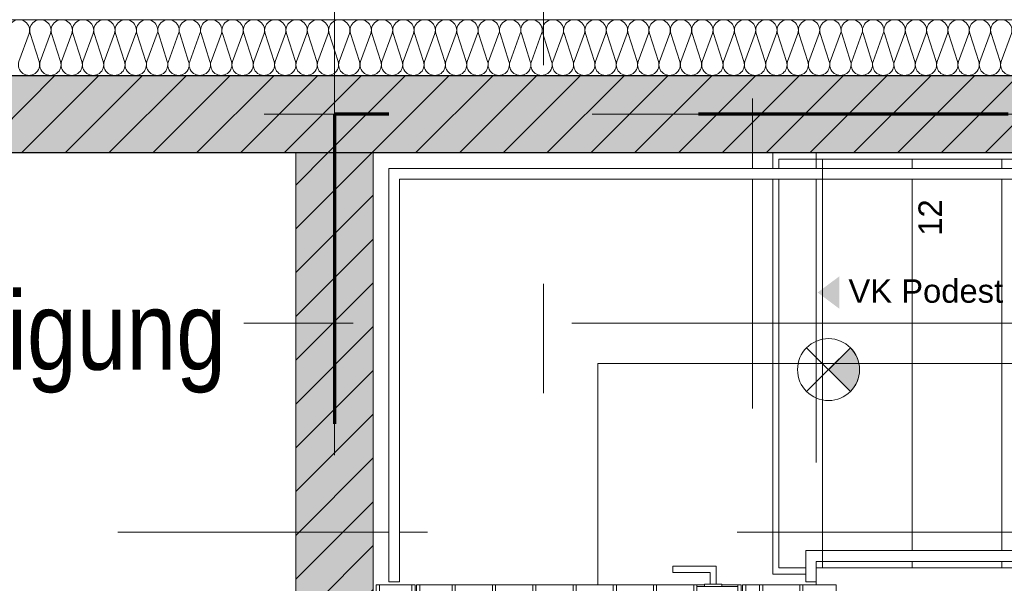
# Model space of a CAD drawing. Header units: metres. Extents: x -49 to 152, y -127 to 99.
# Tile 65 of 177: x -23.97 to -20.79, y -1.51 to 0.31. Entities that reach past the tile are written whole.
import ezdxf

# ---------------------------------------------------------------- set-up
doc = ezdxf.new("R2010")
doc.units = ezdxf.units.M
doc.header["$PDMODE"] = 1
doc.header["$PDSIZE"] = -2
for name, pattern in [('Achsen 01', [5.291531, 3.175, -1.058062, 0.352704, -0.705764]), ('gestrichelt - 01', [2, 1, -1]), ('Raster 01', [2, 1, -1])]:
    doc.linetypes.add(name, pattern=pattern)
doc.layers.get('0').update_dxf_attribs({"lineweight": 25})
for name, color, linetype, lineweight, true_color in [('013_Beton und Stahlbetonarbeiten-000 Sichtbeton-331 tragende Au', 5, 'Continuous', 5, 0x0000ff), ('013_Beton und Stahlbetonarbeiten-000 Sichtbeton-341 tragende In', 5, 'Continuous', 5, 0x0000ff), ('013_Beton und Stahlbetonarbeiten-350 Stahlbeton Treppe Ansicht', 7, 'Continuous', 9, 0xa6a6a6), ('014_Fassadenarbeiten-330 mineralische Dämmung', 7, 'Continuous', 9, 0x666666), ('AV1-Achsen', 1, 'Achsen 01', 18, 0xff0000), ('AV1-Raster', 7, 'Raster 01', 9, 0xa6a6a6)]:
    doc.layers.add(name, color=color, linetype=linetype, lineweight=lineweight, true_color=true_color)
for name, color, linetype, lineweight in [('013_Beton und Stahlbetonarbeiten-330 Außenwände', 7, 'Continuous', 25), ('013_Beton und Stahlbetonarbeiten-340 Innenwände', 7, 'Continuous', 18), ('031_Metallbauarbeiten-340 Treppen Geländer', 7, 'Continuous', 9), ('_1.35m (3D)', 7, 'Continuous', 9), ('_GRU (2D)', 7, 'Continuous', 9), ('_Legende (2D)', 7, 'Continuous', 9), ('_OG 3 (2D)', 7, 'Continuous', 9), ('_OG 3 - DS (2D)', 7, 'Continuous', 9), ('AV1-Brandschutzkonzept-Brandschutzkonzept', 7, 'Continuous', 5), ('AV1-Schnitt Achsen', 7, 'Achsen 01', 18), ('Bemaßung-Bemaßung', 7, 'Continuous', 9), ('Keine', 7, 'Continuous', 9)]:
    doc.layers.add(name, color=color, linetype=linetype, lineweight=lineweight)
doc.layers.get('0').freeze()
doc.styles.add('Arial', font='arial.ttf')
doc.styles.add('Arial Narrow', font='ARIALN.TTF')
doc.dimstyles.new('COE 50', dxfattribs={"dimtxt": 100.872396, "dimasz": 0.001414, "dimexe": 0.001, "dimexo": 0.01, "dimgap": 0.001, "dimtad": 1, "dimdec": 3, "dimtxsty": 'Arial', "dimblk": 'VW_SLASH-3', "dimblk1": 'VW_SLASH-3', "dimblk2": 'VW_SLASH-3', "dimcen": 0, "dimadec": 3, "dimazin": 0, "dimtfac": 0.8, "dimtdec": 3, "dimtix": 1, "dimtmove": 0, "dimatfit": 0, "dimldrblk": 'VW_SLASH-2', "dimfxl": 0.002, "dimfxlon": 1, "dimfrac": 2, "dimtolj": 1, "dimarcsym": 0})
pattern_1 = [(45, (0, 0), (0.07071068, -0.07071068), [0.025, -0.025])]
pattern_2 = [(-135, (0.03106, -0.03313), (0.07071068, -0.07071068), [])]

# ---------------------------------------------------------------- blocks, each defined once
blk = doc.blocks.new('Group-4')
at = {"layer": 'AV1-Raster'}
for p, q in [((-22.95, -22.95), (-22.95, 1.35)), ((-21.6, -22.95), (-21.6, 1.35)), ((1.35, -1.35), (-40.5, -1.35))]:
    blk.add_line(p, q, dxfattribs=at)
blk = doc.blocks.new('1.35m (3D)')
at = {"layer": 'AV1-Raster', "color": 7}
blk.add_blockref('Group-4', (0, 0), dxfattribs=at)
blk = doc.blocks.new('Group-5')
at = {"color": 255, "linetype": 'Continuous', "lineweight": 9, "transparency": 33554687}
blk.add_wipeout([(0.2575, 1.0674), (0.2282, 0.9967), (0.1575, 0.9674), (0.0868, 0.9967), (0.0575, 1.0674), (0.0868, 1.1381), (0.1575, 1.1674), (0.2282, 1.1381)], dxfattribs=at).dxf.layer = 'AV1-Brandschutzkonzept-Brandschutzkonzept'
at = {"layer": 'AV1-Brandschutzkonzept-Brandschutzkonzept', "linetype": 'Continuous', "lineweight": 0, "transparency": 33554687}
h = blk.add_hatch(color=92, dxfattribs=at)
edge = h.paths.add_edge_path()
edge.add_line((0.1575, 1.0674), (0.2282, 0.9967))
edge.add_arc((0.1575, 1.0674), 0.1, 315, 405)
edge.add_line((0.2282, 1.1381), (0.1575, 1.0674))
at = {"layer": 'AV1-Brandschutzkonzept-Brandschutzkonzept', "color": 92, "linetype": 'Continuous', "lineweight": 9, "transparency": 33554687}
for p, q in [((0.0868, 0.9967), (0.2282, 1.1381)), ((0.2282, 0.9967), (0.0868, 1.1381))]:
    blk.add_line(p, q, dxfattribs=at)
at = {"layer": 'AV1-Brandschutzkonzept-Brandschutzkonzept', "color": 92, "linetype": 'Continuous', "lineweight": 9, "transparency": 33554687, "flags": 128}
blk.add_lwpolyline([(0.1575, 1.0674), (0.2282, 0.9967, 0.414214), (0.2282, 1.1381)], format="xyb", close=True, dxfattribs=at)
at = {"layer": 'AV1-Brandschutzkonzept-Brandschutzkonzept', "color": 92, "linetype": 'Continuous', "lineweight": 9, "transparency": 33554687}
blk.add_circle((0.1575, 1.0674), 0.1, dxfattribs=at)
blk = doc.blocks.new('Sicherheitsbeleuchtung')
at = {"layer": 'AV1-Brandschutzkonzept-Brandschutzkonzept', "color": 7, "transparency": 33554687}
blk.add_blockref('Group-5', (0, 0), dxfattribs=at)
blk = doc.blocks.new('OG 3 - DS (2D)')
at = {"layer": 'AV1-Brandschutzkonzept-Brandschutzkonzept', "color": 7}
blk.add_blockref('Sicherheitsbeleuchtung', (-21.5125, -1.8924), dxfattribs=at)
blk = doc.blocks.new('Group-74')
at = {"layer": '013_Beton und Stahlbetonarbeiten-350 Stahlbeton Treppe Ansicht', "linetype": 'Raster 01'}
blk.add_line((-21.395, -0.125), (-21.395, -2.975), dxfattribs=at)
at = {"layer": '013_Beton und Stahlbetonarbeiten-350 Stahlbeton Treppe Ansicht', "linetype": 'Continuous'}
for p, q in [((-17.755, -0.145), (-21.515, -0.145)), ((-21.085, -1.465), (-21.085, -0.145)), ((-20.795, -1.465), (-20.795, -0.145))]:
    blk.add_line(p, q, dxfattribs=at)
at = {"layer": '013_Beton und Stahlbetonarbeiten-350 Stahlbeton Treppe Ansicht', "color": 252, "linetype": 'Continuous', "true_color": 0x888888}
for p, q in [((-21.515, -0.145), (-21.515, -1.465)), ((-21.375, -0.145), (-21.375, -1.465)), ((-21.515, -1.465), (-17.755, -1.465))]:
    blk.add_line(p, q, dxfattribs=at)
at = {"layer": '013_Beton und Stahlbetonarbeiten-350 Stahlbeton Treppe Ansicht', "linetype": 'Continuous', "flags": 128}
blk.add_lwpolyline([(-21.535, -2.975), (-21.535, -1.615), (-21.395, -1.615), (-21.395, -1.485), (-21.535, -1.485), (-21.535, -0.125)], dxfattribs=at)
at = {"layer": '013_Beton und Stahlbetonarbeiten-350 Stahlbeton Treppe Ansicht', "color": 8, "linetype": 'Continuous', "lineweight": 18, "transparency": 33554687, "flags": 128}
blk.add_lwpolyline([(-18.185, -0.805), (-22.1, -0.805), (-22.1, -2.295), (-18.185, -2.295)], dxfattribs=at)
at = {"layer": '013_Beton und Stahlbetonarbeiten-350 Stahlbeton Treppe Ansicht', "color": 7, "lineweight": 13, "transparency": 33554687}
blk.add_solid([(-21.32, -0.6285), (-21.39, -0.576), (-21.32, -0.5235)], dxfattribs=at)
at = {"layer": '013_Beton und Stahlbetonarbeiten-350 Stahlbeton Treppe Ansicht', "insert": (-21.0647, -0.275, -3.29), "char_height": 0.07565, "attachment_point": 3, "rotation": 90, "line_spacing_factor": 0.971931, "style": 'Arial'}
blk.add_mtext('12', dxfattribs=at)
at = {"layer": '013_Beton und Stahlbetonarbeiten-350 Stahlbeton Treppe Ansicht', "color": 7, "transparency": 33554687, "insert": (-21.32, -0.5333), "char_height": 0.07565, "attachment_point": 1, "line_spacing_factor": 0.971931, "style": 'Arial'}
blk.add_mtext(' VK Podest', dxfattribs=at)
blk = doc.blocks.new('Group-75')
at = {"color": 255, "linetype": 'Continuous', "lineweight": 9, "transparency": 33554687}
blk.add_wipeout([(-21.375, -1.4444), (-18.185, -1.4444), (-18.185, -1.4094), (-21.375, -1.4094)], dxfattribs=at).dxf.layer = '031_Metallbauarbeiten-340 Treppen Geländer'
at = {"layer": '031_Metallbauarbeiten-340 Treppen Geländer', "color": 253, "linetype": 'Continuous', "lineweight": 9, "flags": 128}
blk.add_lwpolyline([(-21.375, -1.4444), (-18.185, -1.4444), (-18.185, -1.4094), (-21.375, -1.4094)], close=True, dxfattribs=at)
at = {"color": 255, "linetype": 'Continuous', "lineweight": 9, "transparency": 33554687}
blk.add_wipeout([(-21.375, -1.4094), (-21.4287, -1.4094), (-21.4287, -1.51), (-21.395, -1.51), (-21.395, -1.4444), (-21.375, -1.4444)], dxfattribs=at).dxf.layer = '031_Metallbauarbeiten-340 Treppen Geländer'
at = {"layer": '031_Metallbauarbeiten-340 Treppen Geländer', "color": 253, "linetype": 'Continuous', "lineweight": 9, "flags": 128}
blk.add_lwpolyline([(-21.375, -1.4094), (-21.4287, -1.4094), (-21.4287, -1.51), (-21.395, -1.51), (-21.395, -1.4444), (-21.375, -1.4444)], close=True, dxfattribs=at)
blk = doc.blocks.new('Group-76')
at = {"color": 255, "linetype": 'Continuous', "lineweight": 9}
blk.add_wipeout([(-22.775, -1.51), (-22.74, -1.51), (-22.74, -0.21), (-21.375, -0.21), (-21.375, -0.175), (-22.775, -0.175)], dxfattribs=at).dxf.layer = '031_Metallbauarbeiten-340 Treppen Geländer'
at = {"layer": '031_Metallbauarbeiten-340 Treppen Geländer', "color": 253, "linetype": 'Continuous', "lineweight": 9, "flags": 128}
blk.add_lwpolyline([(-22.775, -1.51), (-22.74, -1.51), (-22.74, -0.21), (-21.375, -0.21), (-21.375, -0.175), (-22.775, -0.175)], close=True, dxfattribs=at)
at = {"color": 255, "linetype": 'Continuous', "lineweight": 9}
blk.add_wipeout([(-21.375, -0.21), (-18.185, -0.21), (-18.185, -0.175), (-21.375, -0.175)], dxfattribs=at).dxf.layer = '031_Metallbauarbeiten-340 Treppen Geländer'
at = {"layer": '031_Metallbauarbeiten-340 Treppen Geländer', "color": 253, "linetype": 'Continuous', "lineweight": 9, "flags": 128}
blk.add_lwpolyline([(-21.375, -0.21), (-18.185, -0.21), (-18.185, -0.175), (-21.375, -0.175)], close=True, dxfattribs=at)
blk = doc.blocks.new('Group-337')
at = {"layer": '014_Fassadenarbeiten-330 mineralische Dämmung', "transparency": 33554687, "flags": 128}
blk.add_lwpolyline([(0.17, 20.7321, -1.372995), (0.17, 20.7977), (0.26, 20.7644, 1.372583), (0.26, 20.83), (0.17, 20.801, -1.372995), (0.17, 20.8666), (0.26, 20.8333, 1.372583), (0.26, 20.8989), (0.17, 20.87, -1.372995), (0.17, 20.9356), (0.26, 20.9023, 1.372583), (0.26, 20.9679), (0.17, 20.9389, -1.372995), (0.17, 21.0045), (0.26, 20.9712, 1.372583), (0.26, 21.0368), (0.17, 21.0079, -1.372995), (0.17, 21.0734), (0.26, 21.0402, 1.372583), (0.26, 21.1057), (0.17, 21.0768, -1.372995), (0.17, 21.1424), (0.26, 21.1091, 1.372583), (0.26, 21.1747), (0.17, 21.1458, -1.372995), (0.17, 21.2113), (0.26, 21.1781, 1.372583), (0.26, 21.2436), (0.17, 21.2147, -1.372995), (0.17, 21.2803), (0.26, 21.247, 1.372583), (0.26, 21.3126), (0.17, 21.2837, -1.372995), (0.17, 21.3492), (0.26, 21.316, 1.372583), (0.26, 21.3815), (0.17, 21.3526, -1.372995), (0.17, 21.4182), (0.26, 21.3849, 1.372583), (0.26, 21.4505), (0.17, 21.4215, -1.372995), (0.17, 21.4871), (0.26, 21.4538, 1.372583), (0.26, 21.5194), (0.17, 21.4905, -1.372995), (0.17, 21.5561), (0.26, 21.5228, 1.372583), (0.26, 21.5884), (0.17, 21.5594, -1.372995), (0.17, 21.625), (0.26, 21.5917, 1.372583), (0.26, 21.6573), (0.17, 21.6284, -1.372995), (0.17, 21.694), (0.26, 21.6607, 1.372583), (0.26, 21.7263), (0.17, 21.6973, -1.372995), (0.17, 21.7629), (0.26, 21.7296, 1.372583), (0.26, 21.7952), (0.17, 21.7663, -1.372995), (0.17, 21.8318), (0.26, 21.7986, 1.372583), (0.26, 21.8641), (0.17, 21.8352, -1.372995), (0.17, 21.9008), (0.26, 21.8675, 1.372583), (0.26, 21.9331), (0.17, 21.9042, -1.372995), (0.17, 21.9697), (0.26, 21.9365, 1.372583), (0.26, 22.002), (0.17, 21.9731, -1.372995), (0.17, 22.0387), (0.26, 22.0054, 1.372583), (0.26, 22.071), (0.17, 22.0421, -1.372995), (0.17, 22.1076), (0.26, 22.0744, 1.372583), (0.26, 22.1399), (0.17, 22.111, -1.372995), (0.17, 22.1766), (0.26, 22.1433, 1.372583), (0.26, 22.2089), (0.17, 22.1799, -1.372995), (0.17, 22.2455), (0.26, 22.2122, 1.372583), (0.26, 22.2778), (0.17, 22.2489, -1.372995), (0.17, 22.3145), (0.26, 22.2812, 1.372583), (0.26, 22.3468), (0.17, 22.3178, -1.372995), (0.17, 22.3834), (0.26, 22.3501, 1.372583), (0.26, 22.4157), (0.17, 22.3868, -1.372995), (0.17, 22.4523), (0.26, 22.4191, 1.372583), (0.26, 22.4846), (0.17, 22.4557, -1.372995), (0.17, 22.5213), (0.26, 22.488, 1.372583), (0.26, 22.5536), (0.17, 22.5247, -1.372995), (0.17, 22.5902), (0.26, 22.557, 1.372583), (0.26, 22.6225), (0.17, 22.5936, -1.372995), (0.17, 22.6592), (0.26, 22.6259, 1.372583), (0.26, 22.6915), (0.17, 22.6626, -1.372995), (0.17, 22.7281), (0.26, 22.6949, 1.372583), (0.26, 22.7604), (0.17, 22.7315, -1.372995), (0.17, 22.7971), (0.26, 22.7638, 1.372583), (0.26, 22.8294), (0.17, 22.8004, -1.372995), (0.17, 22.866), (0.26, 22.8327, 1.372583), (0.26, 22.8983), (0.17, 22.8694, -1.372995), (0.17, 22.935), (0.26, 22.9017, 1.372583), (0.26, 22.9673), (0.17, 22.9383, -1.372995), (0.17, 23.0039), (0.26, 22.9706, 1.372583), (0.26, 23.0362), (0.17, 23.0073, -1.372995), (0.17, 23.0728), (0.26, 23.0396, 1.372583), (0.26, 23.1051), (0.17, 23.0762, -1.372995), (0.17, 23.1418), (0.26, 23.1085, 1.372583), (0.26, 23.1741), (0.17, 23.1452, -1.372995), (0.17, 23.2107), (0.26, 23.1775, 1.372583), (0.26, 23.243), (0.17, 23.2141, -1.372995), (0.17, 23.2797), (0.26, 23.2464, 1.372583), (0.26, 23.312), (0.17, 23.2831, -1.372995), (0.17, 23.3486), (0.26, 23.3154, 1.372583), (0.26, 23.3809), (0.17, 23.352, -1.372995), (0.17, 23.4176), (0.26, 23.3843, 1.372583), (0.26, 23.4499), (0.17, 23.4209, -1.372995), (0.17, 23.4865), (0.26, 23.4532, 1.372583), (0.26, 23.5188), (0.17, 23.4899, -1.372995), (0.17, 23.5555), (0.26, 23.5222, 1.372583), (0.26, 23.5878), (0.17, 23.5588, -1.372995), (0.17, 23.6244), (0.26, 23.5911, 1.372583), (0.26, 23.6567), (0.17, 23.6278, -1.372995), (0.17, 23.6934), (0.26, 23.6601, 1.372583), (0.26, 23.7257), (0.17, 23.6967, -1.372995), (0.17, 23.7623), (0.26, 23.729, 1.372583), (0.26, 23.7946), (0.17, 23.7657, -1.372995), (0.17, 23.8312), (0.26, 23.798, 1.372583), (0.26, 23.8635), (0.17, 23.8346, -1.372995), (0.17, 23.9002), (0.26, 23.8669, 1.372583), (0.26, 23.9325), (0.17, 23.9036, -1.372995), (0.17, 23.9691), (0.26, 23.9359, 1.372583), (0.26, 24.0014)], format="xyb", dxfattribs=at)
blk = doc.blocks.new('Group-338')
at = {"layer": '014_Fassadenarbeiten-330 mineralische Dämmung', "transparency": 33554687}
blk.add_blockref('Group-337', (0, 0), dxfattribs=at)
blk = doc.blocks.new('Parametric Object-54')
at = {"layer": '014_Fassadenarbeiten-330 mineralische Dämmung', "color": 7, "transparency": 33554687}
blk.add_blockref('Group-338', (0, 0), dxfattribs=at)
at = {"layer": '014_Fassadenarbeiten-330 mineralische Dämmung', "color": 0, "flags": 1}
for tag in ['IFC_UUID', 'instanceID', 'prm0_name', 'prm0_type', 'prm0_value', 'prm1_name', 'prm1_type', 'prm1_value', 'prm2_name', 'prm2_type', 'prm2_value', 'prm3_name', 'prm3_type', 'prm3_value', 'prm4_name', 'prm4_type', 'prm4_value', 'prm5_name', 'prm5_type', 'prm5_value', 'prm6_name', 'prm6_type', 'prm6_value']:
    blk.add_attdef(tag, (-39.455, 0.1154), '', height=0.00018, dxfattribs=at)
blk = doc.blocks.new('VW_SLASH-3')
at = {"color": 0, "linetype": 'ByBlock', "lineweight": -2, "transparency": 16777216}
blk.add_line((0, 0), (-1, 0), dxfattribs=at)
at = {"color": 0, "linetype": 'Continuous', "lineweight": 15, "transparency": 16777216, "flags": 128}
blk.add_lwpolyline([(0.5, 0.5), (-0.5, -0.5)], dxfattribs=at)
blk = doc.blocks.new('*D604')
at = {"layer": 'Bemaßung-Bemaßung', "color": 0, "lineweight": -2}
for p, q in [((-28.35, 3.575), (-28.35, 3.725)), ((-22.95, 3.575), (-22.95, 3.725)), ((-23.0207, 3.675), (-28.2793, 3.675))]:
    blk.add_line(p, q, dxfattribs=at)
at = {"layer": 'Defpoints', "color": 0}
for p in [(-28.35, 3.675), (-28.35, 0), (-22.95, 0)]:
    blk.add_point(p, dxfattribs=at)
at = {"layer": 'Bemaßung-Bemaßung', "color": 0, "lineweight": -2, "xscale": 0.070693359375, "yscale": 0.070693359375, "zscale": 0.070693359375, "rotation": 180}
blk.add_blockref('VW_SLASH-3', (-28.35, 3.675), dxfattribs=at)
at = {"layer": 'Bemaßung-Bemaßung', "color": 0, "lineweight": -2, "xscale": 0.070693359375, "yscale": 0.070693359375, "zscale": 0.070693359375}
blk.add_blockref('VW_SLASH-3', (-22.95, 3.675), dxfattribs=at)
at = {"layer": 'Bemaßung-Bemaßung', "color": 0, "insert": (-25.65, 3.7856), "char_height": 0.10087, "attachment_point": 5, "style": 'Arial'}
blk.add_mtext('\\A1;5,40', dxfattribs=at)
blk = doc.blocks.new('VW_SLASH-2')
at = {"color": 0, "linetype": 'ByBlock', "lineweight": -2, "transparency": 16777216}
blk.add_line((0, 0), (-1, 0), dxfattribs=at)
at = {"color": 0, "linetype": 'Continuous', "lineweight": 15, "transparency": 16777216, "flags": 128}
blk.add_lwpolyline([(0.5, 0.5), (-0.5, -0.5)], dxfattribs=at)
blk = doc.blocks.new('*D605')
at = {"layer": 'Bemaßung-Bemaßung', "color": 0, "lineweight": -2}
for p, q in [((-22.95, 3.575), (-22.95, 3.725)), ((-16.2, 3.575), (-16.2, 3.725)), ((-16.2707, 3.675), (-22.8793, 3.675))]:
    blk.add_line(p, q, dxfattribs=at)
at = {"layer": 'Defpoints', "color": 0}
for p in [(-22.95, 3.675), (-22.95, 0), (-16.2, 0)]:
    blk.add_point(p, dxfattribs=at)
at = {"layer": 'Bemaßung-Bemaßung', "color": 0, "lineweight": -2, "xscale": 0.070693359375, "yscale": 0.070693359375, "zscale": 0.070693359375, "rotation": 180}
blk.add_blockref('VW_SLASH-3', (-22.95, 3.675), dxfattribs=at)
at = {"layer": 'Bemaßung-Bemaßung', "color": 0, "lineweight": -2, "xscale": 0.070693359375, "yscale": 0.070693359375, "zscale": 0.070693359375}
blk.add_blockref('VW_SLASH-3', (-16.2, 3.675), dxfattribs=at)
at = {"layer": 'Bemaßung-Bemaßung', "color": 0, "insert": (-19.575, 3.7856), "char_height": 0.10087, "attachment_point": 5, "style": 'Arial'}
blk.add_mtext('\\A1;6,75', dxfattribs=at)
blk = doc.blocks.new('*D769')
at = {"layer": 'Bemaßung-Bemaßung', "color": 0, "linetype": 'Continuous', "lineweight": -2}
for p, q in [((-26.25, 1.575), (-26.25, 1.725)), ((-23.075, 1.575), (-23.075, 1.725)), ((-23.1457, 1.675), (-26.1793, 1.675))]:
    blk.add_line(p, q, dxfattribs=at)
at = {"layer": 'Defpoints', "color": 0}
for p in [(-26.25, 1.675), (-26.25, -0.125), (-23.075, -0.125)]:
    blk.add_point(p, dxfattribs=at)
at = {"layer": 'Bemaßung-Bemaßung', "color": 0, "lineweight": -2, "xscale": 0.070693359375, "yscale": 0.070693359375, "zscale": 0.070693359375, "rotation": 180}
blk.add_blockref('VW_SLASH-3', (-26.25, 1.675), dxfattribs=at)
at = {"layer": 'Bemaßung-Bemaßung', "color": 0, "lineweight": -2, "xscale": 0.070693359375, "yscale": 0.070693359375, "zscale": 0.070693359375}
blk.add_blockref('VW_SLASH-3', (-23.075, 1.675), dxfattribs=at)
at = {"layer": 'Bemaßung-Bemaßung', "color": 0, "insert": (-24.6625, 1.8024), "char_height": 0.100872, "attachment_point": 5, "style": 'Arial'}
blk.add_mtext('\\A1;3,17\\S5^ ;', dxfattribs=at)
blk = doc.blocks.new('*D770')
at = {"layer": 'Bemaßung-Bemaßung', "color": 0, "linetype": 'Continuous', "lineweight": -2}
for p, q in [((-23.075, 1.575), (-23.075, 1.725)), ((-22.825, 1.575), (-22.825, 1.725)), ((-22.8957, 1.675), (-23.0043, 1.675))]:
    blk.add_line(p, q, dxfattribs=at)
at = {"layer": 'Defpoints', "color": 0}
for p in [(-23.075, 1.675), (-23.075, -0.125), (-22.825, -0.125)]:
    blk.add_point(p, dxfattribs=at)
at = {"layer": 'Bemaßung-Bemaßung', "color": 0, "lineweight": -2, "xscale": 0.070693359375, "yscale": 0.070693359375, "zscale": 0.070693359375, "rotation": 180}
blk.add_blockref('VW_SLASH-3', (-23.075, 1.675), dxfattribs=at)
at = {"layer": 'Bemaßung-Bemaßung', "color": 0, "lineweight": -2, "xscale": 0.070693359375, "yscale": 0.070693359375, "zscale": 0.070693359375}
blk.add_blockref('VW_SLASH-3', (-22.825, 1.675), dxfattribs=at)
at = {"layer": 'Bemaßung-Bemaßung', "color": 0, "insert": (-22.95, 1.7765), "char_height": 0.10087, "attachment_point": 5, "style": 'Arial'}
blk.add_mtext('\\A1;25', dxfattribs=at)
blk = doc.blocks.new('*D771')
at = {"layer": 'Bemaßung-Bemaßung', "color": 0, "linetype": 'Continuous', "lineweight": -2}
for p, q in [((-22.825, 1.575), (-22.825, 1.725)), ((-17.875, 1.575), (-17.875, 1.725)), ((-17.9457, 1.675), (-22.7543, 1.675))]:
    blk.add_line(p, q, dxfattribs=at)
at = {"layer": 'Defpoints', "color": 0}
for p in [(-22.825, 1.675), (-22.825, -0.125), (-17.875, -3.225)]:
    blk.add_point(p, dxfattribs=at)
at = {"layer": 'Bemaßung-Bemaßung', "color": 0, "lineweight": -2, "xscale": 0.070693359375, "yscale": 0.070693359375, "zscale": 0.070693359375}
for p, rotation in [((-22.825, 1.675), 180), ((-17.875, 1.675), 360)]:
    blk.add_blockref('VW_SLASH-3', p, dxfattribs=dict(at, rotation=rotation))
at = {"layer": 'Bemaßung-Bemaßung', "color": 0, "insert": (-20.35, 1.7856), "char_height": 0.10087, "attachment_point": 5, "style": 'Arial'}
blk.add_mtext('\\A1;4,95', dxfattribs=at)
blk = doc.blocks.new('Group-668')
at = {"color": 255, "linetype": 'Continuous', "lineweight": 13, "transparency": 33554687}
blk.add_wipeout([(-21.6325, -1.52), (-21.33, -1.52), (-21.33, -1.58), (-21.6325, -1.58)], dxfattribs=at).dxf.layer = '031_Metallbauarbeiten-340 Treppen Geländer'
at = {"layer": '031_Metallbauarbeiten-340 Treppen Geländer', "color": 8, "linetype": 'Continuous', "lineweight": 13, "transparency": 33554687, "flags": 128}
blk.add_lwpolyline([(-21.6325, -1.52), (-21.33, -1.52), (-21.33, -1.58), (-21.6325, -1.58)], close=True, dxfattribs=at)
at = {"color": 255, "linetype": 'Continuous', "lineweight": 13, "transparency": 33554687}
blk.add_wipeout([(-22.685, -1.52), (-21.6375, -1.52), (-21.6375, -1.58), (-22.685, -1.58)], dxfattribs=at).dxf.layer = '031_Metallbauarbeiten-340 Treppen Geländer'
for points in [[(-21.5775, -1.52), (-21.5675, -1.52), (-21.5675, -1.58), (-21.5775, -1.58)], [(-21.4475, -1.52), (-21.4375, -1.52), (-21.4375, -1.58), (-21.4475, -1.58)]]:
    blk.add_wipeout(points, dxfattribs=at).translate(0, 0, -3.29).dxf.layer = '031_Metallbauarbeiten-340 Treppen Geländer'
at = {"layer": '031_Metallbauarbeiten-340 Treppen Geländer', "color": 8, "linetype": 'Continuous', "lineweight": 13, "transparency": 33554687, "flags": 128}
blk.add_lwpolyline([(-22.685, -1.52), (-21.6375, -1.52), (-21.6375, -1.58), (-22.685, -1.58)], close=True, dxfattribs=at)
at = {"layer": '031_Metallbauarbeiten-340 Treppen Geländer', "color": 7, "linetype": 'Continuous', "lineweight": 13, "transparency": 33554687, "flags": 128}
for points in [[(-21.5775, -1.52), (-21.5675, -1.52), (-21.5675, -1.58), (-21.5775, -1.58)], [(-21.4475, -1.52), (-21.4375, -1.52), (-21.4375, -1.58), (-21.4475, -1.58)]]:
    blk.add_lwpolyline(points, close=True, dxfattribs=at)
at = {"color": 255, "linetype": 'Continuous', "lineweight": 13, "transparency": 33554687}
for points in [[(-21.8575, -1.46), (-21.7175, -1.46), (-21.7175, -1.5175), (-21.7375, -1.5175), (-21.7375, -1.48), (-21.8575, -1.48)], [(-22.57, -1.52), (-22.56, -1.52), (-22.56, -1.58), (-22.57, -1.58)], [(-22.44, -1.52), (-22.43, -1.52), (-22.43, -1.58), (-22.44, -1.58)], [(-22.31, -1.52), (-22.3, -1.52), (-22.3, -1.58), (-22.31, -1.58)], [(-22.18, -1.52), (-22.17, -1.52), (-22.17, -1.58), (-22.18, -1.58)], [(-22.05, -1.52), (-22.04, -1.52), (-22.04, -1.58), (-22.05, -1.58)], [(-21.92, -1.52), (-21.91, -1.52), (-21.91, -1.58), (-21.92, -1.58)], [(-21.8575, -1.64), (-21.7175, -1.64), (-21.7175, -1.5825), (-21.7375, -1.5825), (-21.7375, -1.62), (-21.8575, -1.62)]]:
    blk.add_wipeout(points, dxfattribs=at).translate(0, 0, -3.29).dxf.layer = '031_Metallbauarbeiten-340 Treppen Geländer'
blk.add_wipeout([(-22.815, -1.52), (-22.69, -1.52), (-22.69, -1.58), (-22.815, -1.58)], dxfattribs=at).dxf.layer = '031_Metallbauarbeiten-340 Treppen Geländer'
at = {"layer": '031_Metallbauarbeiten-340 Treppen Geländer', "color": 8, "linetype": 'Continuous', "lineweight": 13, "flags": 128}
for points in [[(-21.8575, -1.46), (-21.7175, -1.46), (-21.7175, -1.5175), (-21.7375, -1.5175), (-21.7375, -1.48), (-21.8575, -1.48)], [(-21.8575, -1.64), (-21.7175, -1.64), (-21.7175, -1.5825), (-21.7375, -1.5825), (-21.7375, -1.62), (-21.8575, -1.62)]]:
    blk.add_lwpolyline(points, close=True, dxfattribs=at)
at = {"layer": '031_Metallbauarbeiten-340 Treppen Geländer', "color": 8, "linetype": 'Continuous', "lineweight": 13, "transparency": 33554687, "flags": 128}
blk.add_lwpolyline([(-22.815, -1.52), (-22.69, -1.52), (-22.69, -1.58), (-22.815, -1.58)], close=True, dxfattribs=at)
at = {"layer": '031_Metallbauarbeiten-340 Treppen Geländer', "color": 7, "linetype": 'Continuous', "lineweight": 13, "transparency": 33554687, "flags": 128}
for points in [[(-22.57, -1.52), (-22.56, -1.52), (-22.56, -1.58), (-22.57, -1.58)], [(-22.44, -1.52), (-22.43, -1.52), (-22.43, -1.58), (-22.44, -1.58)], [(-22.31, -1.52), (-22.3, -1.52), (-22.3, -1.58), (-22.31, -1.58)], [(-22.18, -1.52), (-22.17, -1.52), (-22.17, -1.58), (-22.18, -1.58)], [(-22.05, -1.52), (-22.04, -1.52), (-22.04, -1.58), (-22.05, -1.58)], [(-21.92, -1.52), (-21.91, -1.52), (-21.91, -1.58), (-21.92, -1.58)]]:
    blk.add_lwpolyline(points, close=True, dxfattribs=at)
at = {"color": 255, "linetype": 'Continuous', "lineweight": 13, "transparency": 33554687}
for points in [[(-22.815, -1.52), (-22.805, -1.52), (-22.805, -1.58), (-22.815, -1.58)], [(-22.685, -1.52), (-22.675, -1.52), (-22.675, -1.58), (-22.685, -1.58)], [(-21.755, -1.5175), (-21.7, -1.5175), (-21.7, -1.525), (-21.755, -1.525)], [(-21.755, -1.575), (-21.7, -1.575), (-21.7, -1.5825), (-21.755, -1.5825)]]:
    blk.add_wipeout(points, dxfattribs=at).translate(0, 0, -3.29).dxf.layer = '031_Metallbauarbeiten-340 Treppen Geländer'
at = {"layer": '031_Metallbauarbeiten-340 Treppen Geländer', "color": 7, "linetype": 'Continuous', "lineweight": 13, "transparency": 33554687, "flags": 128}
for points in [[(-22.815, -1.52), (-22.805, -1.52), (-22.805, -1.58), (-22.815, -1.58)], [(-22.685, -1.52), (-22.675, -1.52), (-22.675, -1.58), (-22.685, -1.58)]]:
    blk.add_lwpolyline(points, close=True, dxfattribs=at)
at = {"layer": '031_Metallbauarbeiten-340 Treppen Geländer', "color": 8, "linetype": 'Continuous', "lineweight": 13, "flags": 128}
for points in [[(-21.755, -1.5175), (-21.7, -1.5175), (-21.7, -1.525), (-21.755, -1.525)], [(-21.755, -1.575), (-21.7, -1.575), (-21.7, -1.5825), (-21.755, -1.5825)]]:
    blk.add_lwpolyline(points, close=True, dxfattribs=at)
at = {"color": 255, "linetype": 'Continuous', "lineweight": 13, "transparency": 33554687}
blk.add_wipeout([(-22.7, -1.52), (-22.69, -1.52), (-22.69, -1.58), (-22.7, -1.58)], dxfattribs=at).translate(0, 0, -3.29).dxf.layer = '031_Metallbauarbeiten-340 Treppen Geländer'
blk.add_wipeout([(-21.78, -1.525), (-21.6475, -1.525), (-21.6475, -1.575), (-21.78, -1.575)], dxfattribs=at).dxf.layer = '031_Metallbauarbeiten-340 Treppen Geländer'
at = {"layer": '031_Metallbauarbeiten-340 Treppen Geländer', "color": 7, "linetype": 'Continuous', "lineweight": 13, "transparency": 33554687, "flags": 128}
blk.add_lwpolyline([(-22.7, -1.52), (-22.69, -1.52), (-22.69, -1.58), (-22.7, -1.58)], close=True, dxfattribs=at)
at = {"layer": '031_Metallbauarbeiten-340 Treppen Geländer', "color": 8, "linetype": 'Continuous', "lineweight": 13, "transparency": 33554687, "flags": 128}
blk.add_lwpolyline([(-21.78, -1.525), (-21.6475, -1.525), (-21.6475, -1.575), (-21.78, -1.575)], close=True, dxfattribs=at)
at = {"color": 255, "linetype": 'Continuous', "lineweight": 13, "transparency": 33554687}
for points in [[(-21.79, -1.52), (-21.78, -1.52), (-21.78, -1.58), (-21.79, -1.58)], [(-21.6325, -1.52), (-21.6225, -1.52), (-21.6225, -1.58), (-21.6325, -1.58)]]:
    blk.add_wipeout(points, dxfattribs=at).translate(0, 0, -3.29).dxf.layer = '031_Metallbauarbeiten-340 Treppen Geländer'
at = {"color": 255, "transparency": 33554687}
blk.add_wipeout([(-22.685, -1.5786), (-22.6787, -1.5833), (-22.6775, -1.5911), (-22.6822, -1.5975), (-22.69, -1.5986), (-22.6963, -1.5939), (-22.6975, -1.5861), (-22.6928, -1.5798)], dxfattribs=at).translate(0, 0, -3.29).dxf.layer = '031_Metallbauarbeiten-340 Treppen Geländer'
at = {"layer": '031_Metallbauarbeiten-340 Treppen Geländer', "color": 7, "linetype": 'Continuous', "lineweight": 13, "transparency": 33554687, "flags": 128}
for points in [[(-21.79, -1.52), (-21.78, -1.52), (-21.78, -1.58), (-21.79, -1.58)], [(-21.6325, -1.52), (-21.6225, -1.52), (-21.6225, -1.58), (-21.6325, -1.58)]]:
    blk.add_lwpolyline(points, close=True, dxfattribs=at)
at = {"layer": '031_Metallbauarbeiten-340 Treppen Geländer', "color": 7}
blk.add_circle((-22.6875, -1.5886, -3.29), 0.0103, dxfattribs=at)
at = {"color": 255, "linetype": 'Continuous', "lineweight": 13, "transparency": 33554687}
blk.add_wipeout([(-21.6475, -1.52), (-21.6375, -1.52), (-21.6375, -1.58), (-21.6475, -1.58)], dxfattribs=at).translate(0, 0, -3.29).dxf.layer = '031_Metallbauarbeiten-340 Treppen Geländer'
at = {"layer": '031_Metallbauarbeiten-340 Treppen Geländer', "color": 7, "linetype": 'Continuous', "lineweight": 13, "transparency": 33554687, "flags": 128}
blk.add_lwpolyline([(-21.6475, -1.52), (-21.6375, -1.52), (-21.6375, -1.58), (-21.6475, -1.58)], close=True, dxfattribs=at)
blk = doc.blocks.new('Legende (2D)')
at = {"layer": 'Keine', "color": 253, "transparency": 33554687, "insert": (-26.3032, -0.5731), "char_height": 0.252181, "attachment_point": 1, "line_spacing_factor": 0.966594, "style": 'Arial Narrow'}
blk.add_mtext('Kampfmittelbeseitigung', dxfattribs=at)
blk = doc.blocks.new('Group-875')
at = {"layer": 'AV1-Achsen'}
blk.add_line((-22.95, -26.5), (-22.95, 4.9), dxfattribs=at)
blk = doc.blocks.new('Group-879')
at = {"layer": 'AV1-Achsen'}
blk.add_line((-43.2844, 0), (4.2656, 0), dxfattribs=at)
blk = doc.blocks.new('Group-886')
at = {"layer": 'AV1-Schnitt Achsen'}
blk.add_line((-43.35, -0.675), (4.2, -0.675), dxfattribs=at)
blk = doc.blocks.new('Group-890')
at = {"layer": 'AV1-Schnitt Achsen'}
blk.add_line((-22.275, -26.3), (-22.275, 4.7), dxfattribs=at)
blk = doc.blocks.new('GRU (2D)')
at = {"layer": 'AV1-Achsen', "color": 7}
for name in ['Group-875', 'Group-879']:
    blk.add_blockref(name, (0, 0), dxfattribs=at)
at = {"layer": 'AV1-Schnitt Achsen', "color": 7}
for name in ['Group-890', 'Group-886']:
    blk.add_blockref(name, (0, 0), dxfattribs=at)
blk = doc.blocks.new('OG 3 (2D)')
at = {"layer": 'AV1-Brandschutzkonzept-Brandschutzkonzept', "color": 14, "linetype": 'gestrichelt - 01', "lineweight": 70, "transparency": 33554687}
for p, q in [((-18.775, 0), (-22.95, 0)), ((-22.95, 0), (-22.95, -3.1))]:
    blk.add_line(p, q, dxfattribs=at)
at = {"layer": '013_Beton und Stahlbetonarbeiten-350 Stahlbeton Treppe Ansicht', "color": 7}
blk.add_blockref('Group-74', (0, 0), dxfattribs=at)
at = {"layer": '014_Fassadenarbeiten-330 mineralische Dämmung', "rotation": 90}
blk.add_blockref('Parametric Object-54', (0, 0), dxfattribs=at)
at = {"layer": 'Bemaßung-Bemaßung', "color": 1}
for p1, p2, text, picture, middle in [((-22.95, 0), (-28.35, 0), '5,40', '*D604', (-25.65, 3.7856)), ((-16.2, 0), (-22.95, 0), '6,75', '*D605', (-19.575, 3.7856))]:
    dim = blk.add_aligned_dim(p1=p1, p2=p2, distance=-3.675, text=text, dimstyle='COE 50', override={"dimtxt": 0.100872, "dimasz": 0.070693, "dimexe": 0.05, "dimgap": 0.05, "dimpost": '<>', "dimtxsty": 'Arial', "dimtmove": 2, "dimfxl": 0.1}, dxfattribs=at)
    dim.commit()
    dim.dimension.update_dxf_attribs({"geometry": picture, "text_midpoint": middle})
at = {"layer": 'Bemaßung-Bemaßung', "linetype": 'Continuous'}
for base, p1, p2, text, picture, middle in [((-26.25, 1.675), (-23.075, -0.125), (-26.25, -0.125), '3,17\\S5^ ;', '*D769', (-24.6625, 1.8024)), ((-23.075, 1.675), (-22.825, -0.125), (-23.075, -0.125), '25', '*D770', (-22.95, 1.7765))]:
    dim = blk.add_linear_dim(base=base, p1=p1, p2=p2, text=text, dimstyle='COE 50', override={"dimtxt": 0.100872, "dimasz": 0.070693, "dimexe": 0.05, "dimgap": 0.05, "dimpost": '<>', "dimtxsty": 'Arial', "dimtmove": 2, "dimfxl": 0.1}, dxfattribs=at)
    dim.commit()
    dim.dimension.update_dxf_attribs({"geometry": picture, "text_midpoint": middle})
at = {"layer": '013_Beton und Stahlbetonarbeiten-000 Sichtbeton-331 tragende Au', "color": 30}
blk.add_solid([(-18.825, -0.075), (-22.875, -0.075), (-18.775, -0.125), (-22.825, -0.125)], dxfattribs=at)
at = {"layer": '031_Metallbauarbeiten-340 Treppen Geländer', "color": 7}
blk.add_blockref('Group-75', (0, 0), dxfattribs=at)
blk.add_blockref('Group-76', (0, 0), dxfattribs=at)
at = {"layer": '013_Beton und Stahlbetonarbeiten-000 Sichtbeton-341 tragende In', "linetype": 'Continuous', "lineweight": 0}
blk.add_hatch(color=30, dxfattribs=at).paths.add_polyline_path([(-17.925, -3.025), (-17.875, -2.975), (-22.825, -2.975), (-22.825, -0.125), (-22.875, -0.075), (-22.875, -3.025)])
at = {"layer": '013_Beton und Stahlbetonarbeiten-330 Außenwände', "linetype": 'Continuous', "lineweight": 0, "true_color": 0xc0c0c0}
blk.add_hatch(color=9, dxfattribs=at).paths.add_polyline_path([(-39.275, 0.125), (-18.775, 0.125), (-18.775, -0.125), (-39.025, -0.125), (-39.025, -21.725), (-39.275, -21.725)])
at = {"layer": '013_Beton und Stahlbetonarbeiten-330 Außenwände', "linetype": 'Continuous', "lineweight": 13}
h = blk.add_hatch(dxfattribs=at)
h.set_pattern_fill('Stahlbeton', color=251, style=0, pattern_type=2)
h.set_pattern_definition(pattern_1)
h.paths.add_polyline_path([(-39.275, 0.125), (-18.775, 0.125), (-18.775, -0.125), (-39.025, -0.125), (-39.025, -21.725), (-39.275, -21.725)])
h = blk.add_hatch(dxfattribs=at)
h.set_pattern_fill('Stahlbeton-1', color=251, style=0, pattern_type=2)
h.set_pattern_definition(pattern_2)
h.paths.add_polyline_path([(-39.275, 0.125), (-18.775, 0.125), (-18.775, -0.125), (-39.025, -0.125), (-39.025, -21.725), (-39.275, -21.725)])
at = {"layer": '013_Beton und Stahlbetonarbeiten-340 Innenwände', "linetype": 'Continuous', "lineweight": 0, "true_color": 0xc0c0c0}
blk.add_hatch(color=9, dxfattribs=at).paths.add_polyline_path([(-20.625, -5.275), (-20.625, -3.225), (-17.875, -3.225), (-17.875, -2.975), (-22.825, -2.975), (-22.825, -0.125), (-23.075, -0.125), (-23.075, -3.725), (-22.825, -3.725), (-22.825, -3.225), (-20.875, -3.225), (-20.875, -5.525), (-17.875, -5.525), (-17.875, -5.275)])
at = {"layer": '013_Beton und Stahlbetonarbeiten-340 Innenwände', "linetype": 'Continuous', "lineweight": 13}
h = blk.add_hatch(dxfattribs=at)
h.set_pattern_fill('Stahlbeton', color=251, style=0, pattern_type=2)
h.set_pattern_definition(pattern_1)
h.paths.add_polyline_path([(-20.625, -5.275), (-20.625, -3.225), (-17.875, -3.225), (-17.875, -2.975), (-22.825, -2.975), (-22.825, -0.125), (-23.075, -0.125), (-23.075, -3.725), (-22.825, -3.725), (-22.825, -3.225), (-20.875, -3.225), (-20.875, -5.525), (-17.875, -5.525), (-17.875, -5.275)])
h = blk.add_hatch(dxfattribs=at)
h.set_pattern_fill('Stahlbeton-1', color=251, style=0, pattern_type=2)
h.set_pattern_definition(pattern_2)
h.paths.add_polyline_path([(-20.625, -5.275), (-20.625, -3.225), (-17.875, -3.225), (-17.875, -2.975), (-22.825, -2.975), (-22.825, -0.125), (-23.075, -0.125), (-23.075, -3.725), (-22.825, -3.725), (-22.825, -3.225), (-20.875, -3.225), (-20.875, -5.525), (-17.875, -5.525), (-17.875, -5.275)])
at = {"layer": '013_Beton und Stahlbetonarbeiten-330 Außenwände', "flags": 128}
blk.add_lwpolyline([(-39.275, 0.125), (-18.775, 0.125), (-18.775, -0.125), (-39.025, -0.125), (-39.025, -21.725), (-39.275, -21.725)], close=True, dxfattribs=at)
at = {"layer": '013_Beton und Stahlbetonarbeiten-340 Innenwände', "flags": 128}
blk.add_lwpolyline([(-20.625, -5.275), (-20.625, -3.225), (-17.875, -3.225), (-17.875, -2.975), (-22.825, -2.975), (-22.825, -0.125), (-23.075, -0.125), (-23.075, -3.725), (-22.825, -3.725), (-22.825, -3.225), (-20.875, -3.225), (-20.875, -5.525), (-17.875, -5.525), (-17.875, -5.275)], close=True, dxfattribs=at)
at = {"layer": '014_Fassadenarbeiten-330 mineralische Dämmung', "flags": 128}
blk.add_lwpolyline([(-18.9, 0.305), (-18.9, 0.125), (-39.275, 0.125), (-39.275, -21.725), (-39.15, -21.725), (-39.15, -21.905), (-39.455, -21.905), (-39.455, 0.305)], close=True, dxfattribs=at)
at = {"layer": 'Bemaßung-Bemaßung', "linetype": 'Continuous'}
dim = blk.add_linear_dim(base=(-22.825, 1.675), p1=(-17.875, -3.225), p2=(-22.825, -0.125), text='4,95', dimstyle='COE 50', override={"dimtxt": 0.100872, "dimasz": 0.070693, "dimexe": 0.05, "dimgap": 0.05, "dimpost": '<>', "dimtxsty": 'Arial', "dimtmove": 2, "dimfxl": 0.1}, dxfattribs=at)
dim.commit()
dim.dimension.update_dxf_attribs({"geometry": '*D771', "text_midpoint": (-20.35, 1.7856)})
at = {"layer": '031_Metallbauarbeiten-340 Treppen Geländer', "color": 7}
blk.add_blockref('Group-668', (0, 0), dxfattribs=at)

msp = doc.modelspace()

# ---------------------------------------------------------------- block references
at = {"layer": '_1.35m (3D)'}
msp.add_blockref('1.35m (3D)', (0, 0), dxfattribs=at)

# ---------------------------------------------------------------- next in the draw order: block references
at = {"layer": '_OG 3 - DS (2D)'}
msp.add_blockref('OG 3 - DS (2D)', (0, 0), dxfattribs=at)

# ---------------------------------------------------------------- next in the draw order: block references
at = {"layer": '_OG 3 (2D)'}
msp.add_blockref('OG 3 (2D)', (0, 0), dxfattribs=at)

# ---------------------------------------------------------------- next in the draw order: block references
at = {"layer": '_Legende (2D)'}
msp.add_blockref('Legende (2D)', (0, 0), dxfattribs=at)

# ---------------------------------------------------------------- next in the draw order: block references
at = {"layer": '_GRU (2D)'}
msp.add_blockref('GRU (2D)', (0, 0), dxfattribs=at)

doc.saveas('drawing.dxf')
